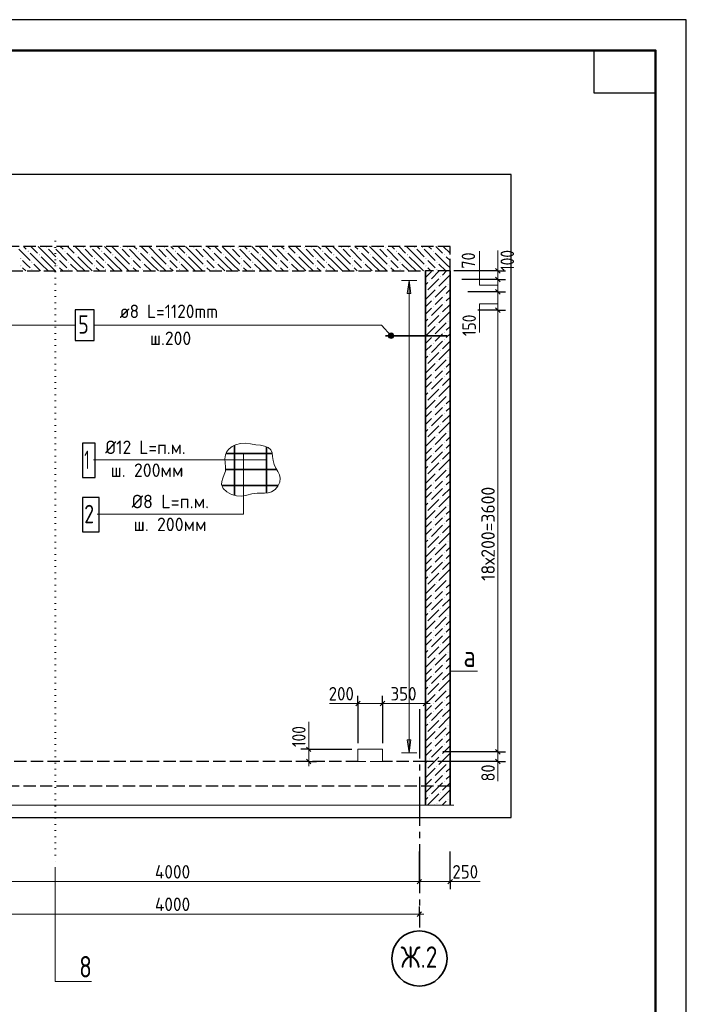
# Model space of a CAD drawing. Header units: millimetres. Extents: x 0 to 50400, y 0 to 35640.
# Tile 10 of 10: x 37367 to 50400, y 16375 to 35640. Entities that reach past the tile are written whole.
import ezdxf

# ---------------------------------------------------------------- set-up
doc = ezdxf.new("R2010")
doc.units = ezdxf.units.MM
for name, pattern in [('______2', [324, 240, -84]), ('______5', [1320, 960, -120, 120, -120]), ('______9', [120, 0, -120])]:
    doc.linetypes.add(name, pattern=pattern)
for name, color, linetype, lineweight in [('Standard', 7, 'Continuous', 25), ('ЖБ Перекрытие верхний уровень', 7, 'Continuous', 35), ('ЖБ Стена верхний уровень', 7, 'Continuous', 35), ('Общий02', 7, 'Continuous', 18), ('Позиционная метка линия выноска', 7, 'Continuous', 13), ('Позиционная метка номер позиции', 7, 'Continuous', 13), ('Размерная линия_ общее', 7, 'Continuous', 13), ('Сечения символ', 7, 'Continuous', 25)]:
    doc.layers.add(name, color=color, linetype=linetype, lineweight=lineweight)
doc.layers.add('Оси', color=7, linetype='______5', true_color=0x656565)
doc.layers.add('Стена ДОП П-обр. неравн', color=7, linetype='Continuous', true_color=0xa0a0a0)
doc.layers.add('Размерная выноска', color=7, linetype='Continuous')
doc.styles.add('ISOCPEUR', font='txt')

msp = doc.modelspace()

# ---------------------------------------------------------------- hatches: boundary and pattern name
at = {"layer": 'ЖБ Перекрытие верхний уровень', "linetype": 'Continuous', "lineweight": 18, "transparency": 33554687}
for points in [[(37526, 31111), (37533, 31119), (37541, 31111), (37533, 31103)], [(37742, 31039), (37749, 31047), (37757, 31039), (37749, 31031)], [(37886, 31183), (37893, 31191), (37901, 31183), (37893, 31175)], [(38030, 31183), (38037, 31191), (38045, 31183), (38037, 31175)], [(38246, 31111), (38253, 31119), (38261, 31111), (38253, 31103)], [(38462, 31039), (38469, 31047), (38477, 31039), (38469, 31031)], [(38606, 31183), (38613, 31191), (38621, 31183), (38613, 31175)], [(38750, 31183), (38757, 31191), (38765, 31183), (38757, 31175)], [(38966, 31111), (38973, 31119), (38981, 31111), (38973, 31103)], [(39182, 31039), (39189, 31047), (39197, 31039), (39189, 31031)], [(39326, 31183), (39333, 31191), (39341, 31183), (39333, 31175)], [(39470, 31183), (39477, 31191), (39485, 31183), (39477, 31175)], [(39686, 31111), (39693, 31119), (39701, 31111), (39693, 31103)], [(39902, 31039), (39909, 31047), (39917, 31039), (39909, 31031)], [(40046, 31183), (40053, 31191), (40061, 31183), (40053, 31175)], [(40190, 31183), (40197, 31191), (40205, 31183), (40197, 31175)], [(40406, 31111), (40413, 31119), (40421, 31111), (40413, 31103)], [(40622, 31039), (40629, 31047), (40637, 31039), (40629, 31031)], [(40766, 31183), (40773, 31191), (40781, 31183), (40773, 31175)], [(40910, 31183), (40917, 31191), (40925, 31183), (40917, 31175)], [(41126, 31111), (41133, 31119), (41141, 31111), (41133, 31103)], [(41342, 31039), (41349, 31047), (41357, 31039), (41349, 31031)], [(41486, 31183), (41493, 31191), (41501, 31183), (41493, 31175)], [(41630, 31183), (41637, 31191), (41645, 31183), (41637, 31175)], [(41846, 31111), (41853, 31119), (41861, 31111), (41853, 31103)], [(42062, 31039), (42069, 31047), (42077, 31039), (42069, 31031)], [(42206, 31183), (42213, 31191), (42221, 31183), (42213, 31175)], [(42350, 31183), (42357, 31191), (42365, 31183), (42357, 31175)], [(42566, 31111), (42573, 31119), (42581, 31111), (42573, 31103)], [(42782, 31039), (42789, 31047), (42797, 31039), (42789, 31031)], [(42926, 31183), (42933, 31191), (42941, 31183), (42933, 31175)], [(43070, 31183), (43077, 31191), (43085, 31183), (43077, 31175)], [(43286, 31111), (43293, 31119), (43301, 31111), (43293, 31103)], [(43502, 31039), (43509, 31047), (43517, 31039), (43509, 31031)], [(43646, 31183), (43653, 31191), (43661, 31183), (43653, 31175)], [(43790, 31183), (43797, 31191), (43805, 31183), (43797, 31175)], [(44006, 31111), (44013, 31119), (44021, 31111), (44013, 31103)], [(44222, 31039), (44229, 31047), (44237, 31039), (44229, 31031)], [(44366, 31183), (44373, 31191), (44381, 31183), (44373, 31175)], [(44510, 31183), (44517, 31191), (44525, 31183), (44517, 31175)], [(44726, 31111), (44733, 31119), (44741, 31111), (44733, 31103)], [(44942, 31039), (44949, 31047), (44957, 31039), (44949, 31031)], [(45086, 31183), (45093, 31191), (45101, 31183), (45093, 31175)], [(45230, 31183), (45237, 31191), (45245, 31183), (45237, 31175)], [(45446, 31111), (45453, 31119), (45461, 31111), (45453, 31103)], [(45662, 31039), (45669, 31047), (45677, 31039), (45669, 31031)], [(37382, 30967), (37389, 30975), (37397, 30967), (37389, 30959)], [(37382, 30823), (37389, 30831), (37397, 30823), (37389, 30815)], [(37598, 30895), (37605, 30903), (37613, 30895), (37605, 30887)], [(38102, 30967), (38109, 30975), (38117, 30967), (38109, 30959)], [(38102, 30823), (38109, 30831), (38117, 30823), (38109, 30815)], [(38318, 30895), (38325, 30903), (38333, 30895), (38325, 30887)], [(38822, 30967), (38829, 30975), (38837, 30967), (38829, 30959)], [(38822, 30823), (38829, 30831), (38837, 30823), (38829, 30815)], [(39038, 30895), (39045, 30903), (39053, 30895), (39045, 30887)], [(39542, 30967), (39549, 30975), (39557, 30967), (39549, 30959)], [(39542, 30823), (39549, 30831), (39557, 30823), (39549, 30815)], [(39758, 30895), (39765, 30903), (39773, 30895), (39765, 30887)], [(40262, 30967), (40269, 30975), (40277, 30967), (40269, 30959)], [(40262, 30823), (40269, 30831), (40277, 30823), (40269, 30815)], [(40478, 30895), (40485, 30903), (40493, 30895), (40485, 30887)], [(40982, 30967), (40989, 30975), (40997, 30967), (40989, 30959)], [(40982, 30823), (40989, 30831), (40997, 30823), (40989, 30815)], [(41198, 30895), (41205, 30903), (41213, 30895), (41205, 30887)], [(41702, 30967), (41709, 30975), (41717, 30967), (41709, 30959)], [(41702, 30823), (41709, 30831), (41717, 30823), (41709, 30815)], [(41918, 30895), (41925, 30903), (41933, 30895), (41925, 30887)], [(42422, 30967), (42429, 30975), (42437, 30967), (42429, 30959)], [(42422, 30823), (42429, 30831), (42437, 30823), (42429, 30815)], [(42638, 30895), (42645, 30903), (42653, 30895), (42645, 30887)], [(43142, 30967), (43149, 30975), (43157, 30967), (43149, 30959)], [(43142, 30823), (43149, 30831), (43157, 30823), (43149, 30815)], [(43358, 30895), (43365, 30903), (43373, 30895), (43365, 30887)], [(43862, 30967), (43869, 30975), (43877, 30967), (43869, 30959)], [(43862, 30823), (43869, 30831), (43877, 30823), (43869, 30815)], [(44078, 30895), (44085, 30903), (44093, 30895), (44085, 30887)], [(44582, 30967), (44589, 30975), (44597, 30967), (44589, 30959)], [(44582, 30823), (44589, 30831), (44597, 30823), (44589, 30815)], [(44798, 30895), (44805, 30903), (44813, 30895), (44805, 30887)], [(45302, 30967), (45309, 30975), (45317, 30967), (45309, 30959)], [(45302, 30823), (45309, 30831), (45317, 30823), (45309, 30815)], [(45518, 30895), (45525, 30903), (45533, 30895), (45525, 30887)], [(37598, 30751), (37605, 30759), (37613, 30751), (37605, 30743)], [(38318, 30751), (38325, 30759), (38333, 30751), (38325, 30743)], [(39038, 30751), (39045, 30759), (39053, 30751), (39045, 30743)], [(39758, 30751), (39765, 30759), (39773, 30751), (39765, 30743)], [(40478, 30751), (40485, 30759), (40493, 30751), (40485, 30743)], [(41198, 30751), (41205, 30759), (41213, 30751), (41205, 30743)], [(41918, 30751), (41925, 30759), (41933, 30751), (41925, 30743)], [(42638, 30751), (42645, 30759), (42653, 30751), (42645, 30743)], [(43358, 30751), (43365, 30759), (43373, 30751), (43365, 30743)], [(44078, 30751), (44085, 30759), (44093, 30751), (44085, 30743)], [(44798, 30751), (44805, 30759), (44813, 30751), (44805, 30743)], [(45518, 30751), (45525, 30759), (45533, 30751), (45525, 30743)]]:
    msp.add_hatch(color=7, dxfattribs=at).paths.add_polyline_path(points, flags=16)
at = {"layer": 'ЖБ Стена верхний уровень', "linetype": 'Continuous', "lineweight": 18, "transparency": 33554687}
for points in [[(45375, 30535), (45381, 30541), (45387, 30535), (45381, 30529)], [(45591, 30607), (45597, 30613), (45603, 30607), (45597, 30601)], [(45735, 30463), (45741, 30469), (45747, 30463), (45741, 30457)], [(45303, 30319), (45309, 30325), (45315, 30319), (45309, 30313)], [(45519, 30391), (45525, 30397), (45531, 30391), (45525, 30385)], [(45663, 30247), (45669, 30253), (45675, 30247), (45669, 30241)], [(45447, 30175), (45453, 30181), (45459, 30175), (45453, 30169)], [(45663, 30103), (45669, 30109), (45675, 30103), (45669, 30097)], [(45447, 30031), (45453, 30037), (45459, 30031), (45453, 30025)], [(45591, 29887), (45597, 29893), (45603, 29887), (45597, 29881)], [(45375, 29815), (45381, 29821), (45387, 29815), (45381, 29809)], [(45519, 29671), (45525, 29677), (45531, 29671), (45525, 29665)], [(45735, 29743), (45741, 29749), (45747, 29743), (45741, 29737)], [(45303, 29599), (45309, 29605), (45315, 29599), (45309, 29593)], [(45663, 29527), (45669, 29533), (45675, 29527), (45669, 29521)], [(45447, 29455), (45453, 29461), (45459, 29455), (45453, 29449)], [(45447, 29311), (45453, 29317), (45459, 29311), (45453, 29305)], [(45663, 29383), (45669, 29389), (45675, 29383), (45669, 29377)], [(45375, 29095), (45381, 29101), (45387, 29095), (45381, 29089)], [(45591, 29167), (45597, 29173), (45603, 29167), (45597, 29161)], [(45519, 28951), (45525, 28957), (45531, 28951), (45525, 28945)], [(45735, 29023), (45741, 29029), (45747, 29023), (45741, 29017)], [(45303, 28879), (45309, 28885), (45315, 28879), (45309, 28873)], [(45447, 28735), (45453, 28741), (45459, 28735), (45453, 28729)], [(45663, 28807), (45669, 28813), (45675, 28807), (45669, 28801)], [(45447, 28591), (45453, 28597), (45459, 28591), (45453, 28585)], [(45663, 28663), (45669, 28669), (45675, 28663), (45669, 28657)], [(45375, 28375), (45381, 28381), (45387, 28375), (45381, 28369)], [(45591, 28447), (45597, 28453), (45603, 28447), (45597, 28441)], [(45303, 28159), (45309, 28165), (45315, 28159), (45309, 28153)], [(45519, 28231), (45525, 28237), (45531, 28231), (45525, 28225)], [(45735, 28303), (45741, 28309), (45747, 28303), (45741, 28297)], [(45447, 28015), (45453, 28021), (45459, 28015), (45453, 28009)], [(45663, 28087), (45669, 28093), (45675, 28087), (45669, 28081)], [(45663, 27943), (45669, 27949), (45675, 27943), (45669, 27937)], [(45447, 27871), (45453, 27877), (45459, 27871), (45453, 27865)], [(45375, 27655), (45381, 27661), (45387, 27655), (45381, 27649)], [(45591, 27727), (45597, 27733), (45603, 27727), (45597, 27721)], [(45735, 27583), (45741, 27589), (45747, 27583), (45741, 27577)], [(45303, 27439), (45309, 27445), (45315, 27439), (45309, 27433)], [(45519, 27511), (45525, 27517), (45531, 27511), (45525, 27505)], [(45663, 27367), (45669, 27373), (45675, 27367), (45669, 27361)], [(45447, 27295), (45453, 27301), (45459, 27295), (45453, 27289)], [(45663, 27223), (45669, 27229), (45675, 27223), (45669, 27217)], [(45447, 27151), (45453, 27157), (45459, 27151), (45453, 27145)], [(45591, 27007), (45597, 27013), (45603, 27007), (45597, 27001)], [(45375, 26935), (45381, 26941), (45387, 26935), (45381, 26929)], [(45519, 26791), (45525, 26797), (45531, 26791), (45525, 26785)], [(45735, 26863), (45741, 26869), (45747, 26863), (45741, 26857)], [(45303, 26719), (45309, 26725), (45315, 26719), (45309, 26713)], [(45663, 26647), (45669, 26653), (45675, 26647), (45669, 26641)], [(45447, 26575), (45453, 26581), (45459, 26575), (45453, 26569)], [(45447, 26431), (45453, 26437), (45459, 26431), (45453, 26425)], [(45663, 26503), (45669, 26509), (45675, 26503), (45669, 26497)], [(45375, 26215), (45381, 26221), (45387, 26215), (45381, 26209)], [(45591, 26287), (45597, 26293), (45603, 26287), (45597, 26281)], [(45519, 26071), (45525, 26077), (45531, 26071), (45525, 26065)], [(45735, 26143), (45741, 26149), (45747, 26143), (45741, 26137)], [(45303, 25999), (45309, 26005), (45315, 25999), (45309, 25993)], [(45447, 25855), (45453, 25861), (45459, 25855), (45453, 25849)], [(45663, 25927), (45669, 25933), (45675, 25927), (45669, 25921)], [(45447, 25711), (45453, 25717), (45459, 25711), (45453, 25705)], [(45663, 25783), (45669, 25789), (45675, 25783), (45669, 25777)], [(45375, 25495), (45381, 25501), (45387, 25495), (45381, 25489)], [(45591, 25567), (45597, 25573), (45603, 25567), (45597, 25561)], [(45303, 25279), (45309, 25285), (45315, 25279), (45309, 25273)], [(45519, 25351), (45525, 25357), (45531, 25351), (45525, 25345)], [(45735, 25423), (45741, 25429), (45747, 25423), (45741, 25417)], [(45447, 25135), (45453, 25141), (45459, 25135), (45453, 25129)], [(45663, 25207), (45669, 25213), (45675, 25207), (45669, 25201)], [(45663, 25063), (45669, 25069), (45675, 25063), (45669, 25057)], [(45447, 24991), (45453, 24997), (45459, 24991), (45453, 24985)], [(45591, 24847), (45597, 24853), (45603, 24847), (45597, 24841)], [(45375, 24775), (45381, 24781), (45387, 24775), (45381, 24769)], [(45735, 24703), (45741, 24709), (45747, 24703), (45741, 24697)], [(45303, 24559), (45309, 24565), (45315, 24559), (45309, 24553)], [(45519, 24631), (45525, 24637), (45531, 24631), (45525, 24625)], [(45663, 24487), (45669, 24493), (45675, 24487), (45669, 24481)], [(45447, 24415), (45453, 24421), (45459, 24415), (45453, 24409)], [(45447, 24271), (45453, 24277), (45459, 24271), (45453, 24265)], [(45663, 24343), (45669, 24349), (45675, 24343), (45669, 24337)], [(45591, 24127), (45597, 24133), (45603, 24127), (45597, 24121)], [(45375, 24055), (45381, 24061), (45387, 24055), (45381, 24049)], [(45519, 23911), (45525, 23917), (45531, 23911), (45525, 23905)], [(45735, 23983), (45741, 23989), (45747, 23983), (45741, 23977)], [(45303, 23839), (45309, 23845), (45315, 23839), (45309, 23833)], [(45447, 23695), (45453, 23701), (45459, 23695), (45453, 23689)], [(45663, 23767), (45669, 23773), (45675, 23767), (45669, 23761)], [(45447, 23551), (45453, 23557), (45459, 23551), (45453, 23545)], [(45663, 23623), (45669, 23629), (45675, 23623), (45669, 23617)], [(45375, 23335), (45381, 23341), (45387, 23335), (45381, 23329)], [(45591, 23407), (45597, 23413), (45603, 23407), (45597, 23401)], [(45303, 23119), (45309, 23125), (45315, 23119), (45309, 23113)], [(45519, 23191), (45525, 23197), (45531, 23191), (45525, 23185)], [(45735, 23263), (45741, 23269), (45747, 23263), (45741, 23257)], [(45447, 22975), (45453, 22981), (45459, 22975), (45453, 22969)], [(45663, 23047), (45669, 23053), (45675, 23047), (45669, 23041)], [(45447, 22831), (45453, 22837), (45459, 22831), (45453, 22825)], [(45663, 22903), (45669, 22909), (45675, 22903), (45669, 22897)], [(45375, 22615), (45381, 22621), (45387, 22615), (45381, 22609)], [(45591, 22687), (45597, 22693), (45603, 22687), (45597, 22681)], [(45735, 22543), (45741, 22549), (45747, 22543), (45741, 22537)], [(45303, 22399), (45309, 22405), (45315, 22399), (45309, 22393)], [(45519, 22471), (45525, 22477), (45531, 22471), (45525, 22465)], [(45447, 22255), (45453, 22261), (45459, 22255), (45453, 22249)], [(45663, 22327), (45669, 22333), (45675, 22327), (45669, 22321)], [(45663, 22183), (45669, 22189), (45675, 22183), (45669, 22177)], [(45447, 22111), (45453, 22117), (45459, 22111), (45453, 22105)], [(45591, 21967), (45597, 21973), (45603, 21967), (45597, 21961)], [(45375, 21895), (45381, 21901), (45387, 21895), (45381, 21889)], [(45735, 21823), (45741, 21829), (45747, 21823), (45741, 21817)], [(45303, 21679), (45309, 21685), (45315, 21679), (45309, 21673)], [(45519, 21751), (45525, 21757), (45531, 21751), (45525, 21745)], [(45663, 21607), (45669, 21613), (45675, 21607), (45669, 21601)], [(45447, 21535), (45453, 21541), (45459, 21535), (45453, 21529)], [(45447, 21391), (45453, 21397), (45459, 21391), (45453, 21385)], [(45663, 21463), (45669, 21469), (45675, 21463), (45669, 21457)], [(45591, 21247), (45597, 21253), (45603, 21247), (45597, 21241)], [(45375, 21175), (45381, 21181), (45387, 21175), (45381, 21169)], [(45519, 21031), (45525, 21037), (45531, 21031), (45525, 21025)], [(45735, 21103), (45741, 21109), (45747, 21103), (45741, 21097)], [(45303, 20959), (45309, 20965), (45315, 20959), (45309, 20953)], [(45447, 20815), (45453, 20821), (45459, 20815), (45453, 20809)], [(45663, 20887), (45669, 20893), (45675, 20887), (45669, 20881)], [(45447, 20671), (45453, 20677), (45459, 20671), (45453, 20665)], [(45663, 20743), (45669, 20749), (45675, 20743), (45669, 20737)], [(45375, 20455), (45381, 20461), (45387, 20455), (45381, 20449)], [(45591, 20527), (45597, 20533), (45603, 20527), (45597, 20521)], [(45519, 20311), (45525, 20317), (45531, 20311), (45525, 20305)], [(45735, 20383), (45741, 20389), (45747, 20383), (45741, 20377)]]:
    msp.add_hatch(color=7, dxfattribs=at).paths.add_polyline_path(points, flags=16)
at = {"layer": 'Общий02', "linetype": 'Continuous', "lineweight": 13, "transparency": 33554687}
msp.add_hatch(color=7, dxfattribs=at).paths.add_polyline_path([(44943, 30285), (44979, 30536), (45015, 30285)], flags=16)
msp.add_hatch(color=7, dxfattribs=at).paths.add_polyline_path([(44943, 21549), (44979, 21297), (45015, 21549)])
at = {"layer": 'Позиционная метка линия выноска', "linetype": 'Continuous', "lineweight": 13, "transparency": 33554687}
for points in [[(44617, 29509), (44578, 29472), (44577, 29445)], [(44617, 29509), (44577, 29445), (44645, 29508)], [(44645, 29508), (44577, 29445), (44589, 29420)], [(44578, 29472), (44617, 29509), (44592, 29496)], [(44645, 29508), (44589, 29420), (44668, 29493)], [(44668, 29493), (44589, 29420), (44613, 29405)], [(44668, 29493), (44613, 29405), (44681, 29468)], [(44681, 29468), (44613, 29405), (44641, 29404)], [(44681, 29468), (44641, 29404), (44680, 29441)], [(44680, 29441), (44641, 29404), (44666, 29417)]]:
    msp.add_hatch(color=7, dxfattribs=at).paths.add_polyline_path(points)

# ---------------------------------------------------------------- linework, layer by layer
at = {"layer": 'Standard', "color": 7, "linetype": 'Continuous', "lineweight": 35, "transparency": 33554687}
for p, q in [((49800, 33120), (49800, 24600)), ((49800, 32640), (49800, 24120))]:
    msp.add_line(p, q, dxfattribs=at)
at = {"layer": 'Standard', "color": 7, "linetype": 'Continuous', "lineweight": 50, "transparency": 33554687}
msp.add_line((49800, 32520), (49800, 27840), dxfattribs=at)
at = {"layer": 'Standard', "color": 7, "linetype": 'Continuous', "lineweight": -3, "transparency": 33554687}
for p, q in [((46716, 30724), (46566, 30724)), ((46716, 30724), (46866, 30724)), ((46716, 30556), (46566, 30556)), ((46716, 30556), (46866, 30556)), ((46716, 30316), (46566, 30316)), ((46716, 30316), (46866, 30316)), ((46716, 29956), (46566, 29956)), ((46716, 29956), (46866, 29956)), ((43981, 22259), (43981, 22409)), ((44461, 22259), (44461, 22409)), ((45301, 22259), (45301, 22409)), ((43981, 22259), (43981, 22109)), ((43981, 22259), (43981, 21484)), ((44461, 22259), (44461, 22109)), ((44461, 22259), (44461, 21484)), ((45301, 22259), (45301, 22109)), ((45301, 22259), (45301, 22259)), ((46716, 21316), (46566, 21316)), ((46716, 21316), (46866, 21316)), ((46716, 21124), (46566, 21124)), ((46716, 21124), (46866, 21124)), ((45181, 18775), (45181, 18925)), ((45781, 18775), (45781, 18925)), ((45181, 18775), (45181, 18625)), ((45781, 18775), (45781, 18625)), ((45181, 18140), (45181, 18290)), ((45181, 18140), (45181, 17990))]:
    msp.add_line(p, q, dxfattribs=at)
at = {"layer": 'Standard', "color": 7, "linetype": 'Continuous', "lineweight": 25, "transparency": 33554687}
for p, q in [((46671, 30769), (46761, 30679)), ((46671, 30601), (46761, 30511)), ((46671, 30361), (46761, 30271)), ((46671, 30001), (46761, 29911)), ((43936, 22214), (44026, 22304)), ((44416, 22214), (44506, 22304)), ((45256, 22214), (45346, 22304)), ((46671, 21361), (46761, 21271)), ((46671, 21169), (46761, 21079)), ((45136, 18730), (45226, 18820)), ((45736, 18730), (45826, 18820)), ((45136, 18095), (45226, 18185))]:
    msp.add_line(p, q, dxfattribs=at)
at = {"layer": 'Standard', "color": 7, "linetype": 'Continuous', "lineweight": 13, "transparency": 33554687}
for p, q in [((46716, 30724), (46716, 30814)), ((46716, 30556), (46716, 30316)), ((46716, 30316), (46716, 29956)), ((46716, 29956), (46716, 21316)), ((43981, 22259), (43891, 22259)), ((43981, 22259), (44461, 22259)), ((44461, 22259), (45301, 22259)), ((45301, 22259), (45391, 22259)), ((46716, 21316), (46716, 21124)), ((46716, 21124), (46716, 21034)), ((35581, 18775), (45181, 18775)), ((45181, 18775), (45781, 18775)), ((45781, 18775), (45871, 18775)), ((35581, 18140), (45181, 18140)), ((45181, 18140), (45271, 18140))]:
    msp.add_line(p, q, dxfattribs=at)
at = {"layer": 'Standard', "color": 7, "linetype": 'Continuous', "lineweight": 25, "transparency": 33554687}
for points in [[(0, 0), (50400, 0), (50400, 35640), (0, 35640), (0, 0)], [(49800, 35040), (49800, 34200), (48600, 34200), (48600, 35040), (49800, 35040)]]:
    msp.add_lwpolyline(points, close=True, dxfattribs=at)
at = {"layer": 'Standard', "color": 7, "linetype": 'Continuous', "lineweight": 13, "transparency": 33554687}
for points in [[(50400, 35640), (0, 35640), (0, 0), (50400, 0), (50400, 35640)], [(46716, 30724), (46716, 30611), (46716, 30611), (46716, 30556)]]:
    msp.add_lwpolyline(points, dxfattribs=at)
at = {"layer": 'Standard', "color": 7, "linetype": 'Continuous', "lineweight": 50, "transparency": 33554687}
msp.add_lwpolyline([(2400, 35040), (49800, 35040), (49800, 600), (2400, 600), (2400, 35040)], close=True, dxfattribs=at)
at = {"layer": 'Standard', "color": 254, "linetype": 'Continuous', "lineweight": -3, "true_color": 0xc4c4ff, "transparency": 33554687}
msp.add_lwpolyline([(28469, 20031), (46973, 20031), (46973, 32611), (28469, 32611), (28469, 20031)], dxfattribs=at)
at = {"layer": 'Standard', "color": 7, "linetype": 'Continuous', "lineweight": -3, "transparency": 33554687}
for points in [[(46716, 30724), (46404, 30724), (46404, 30724), (46312, 30724), (46312, 30724), (46312, 30724), (46312, 30724), (46312, 30724), (46312, 30724), (45858, 30724)], [(46716, 30556), (46323, 30556), (46323, 30556), (46319, 30556), (46319, 30556), (46314, 30556), (46314, 30556), (46010, 30556)], [(46716, 30316), (46338, 30316), (46338, 30316), (46328, 30316), (46328, 30316), (46317, 30316), (46317, 30316), (46130, 30316)], [(46716, 29956), (46361, 29956), (46361, 29956), (46342, 29956), (46342, 29956), (46327, 29956)], [(46716, 21316), (46672, 21316), (46672, 21316), (45641, 21316)], [(46716, 21124), (46680, 21124), (46680, 21124), (45641, 21124)], [(45181, 18775), (45181, 18796), (45181, 18796), (45181, 19365)], [(45781, 18775), (45781, 18796), (45781, 18796), (45781, 19365)]]:
    msp.add_lwpolyline(points, dxfattribs=at)
at = {"layer": 'ЖБ Перекрытие верхний уровень', "color": 7, "linetype": '______2', "lineweight": 25, "transparency": 33554687}
for p, q in [((45781, 31204), (28709, 31204)), ((45781, 30724), (45781, 31204)), ((30061, 30724), (45301, 30724))]:
    msp.add_line(p, q, dxfattribs=at)
at = {"layer": 'ЖБ Перекрытие верхний уровень', "color": 9, "linetype": 'Continuous', "lineweight": 18, "true_color": 0xc7c7c7, "transparency": 33554687}
for p, q in [((37353, 31147), (37569, 30931)), ((37440, 31204), (37497, 31147)), ((37785, 30859), (37569, 31075)), ((37584, 31204), (37713, 31075)), ((37929, 31003), (37729, 31204)), ((37929, 31147), (38073, 31003)), ((38073, 31147), (38289, 30931)), ((38160, 31204), (38217, 31147)), ((38505, 30859), (38289, 31075)), ((38304, 31204), (38433, 31075)), ((38649, 31003), (38449, 31204)), ((38649, 31147), (38793, 31003)), ((38793, 31147), (39009, 30931)), ((38880, 31204), (38937, 31147)), ((39225, 30859), (39009, 31075)), ((39024, 31204), (39153, 31075)), ((39369, 31003), (39169, 31204)), ((39369, 31147), (39513, 31003)), ((39513, 31147), (39729, 30931)), ((39600, 31204), (39657, 31147)), ((39945, 30859), (39729, 31075)), ((39744, 31204), (39873, 31075)), ((40089, 31003), (39889, 31204)), ((40089, 31147), (40233, 31003)), ((40233, 31147), (40449, 30931)), ((40320, 31204), (40377, 31147)), ((40665, 30859), (40449, 31075)), ((40464, 31204), (40593, 31075)), ((40809, 31003), (40609, 31204)), ((40809, 31147), (40953, 31003)), ((40953, 31147), (41169, 30931)), ((41040, 31204), (41097, 31147)), ((41385, 30859), (41169, 31075)), ((41184, 31204), (41313, 31075)), ((41529, 31003), (41328, 31204)), ((41529, 31147), (41673, 31003)), ((41673, 31147), (41889, 30931)), ((41760, 31204), (41817, 31147)), ((42105, 30859), (41889, 31075)), ((41904, 31204), (42033, 31075)), ((42249, 31003), (42048, 31204)), ((42249, 31147), (42393, 31003)), ((42393, 31147), (42609, 30931)), ((42480, 31204), (42537, 31147)), ((42825, 30859), (42609, 31075)), ((42624, 31204), (42753, 31075)), ((42969, 31003), (42768, 31204)), ((42969, 31147), (43113, 31003)), ((43113, 31147), (43329, 30931)), ((43200, 31204), (43257, 31147)), ((43545, 30859), (43329, 31075)), ((43344, 31204), (43473, 31075)), ((43689, 31003), (43488, 31204)), ((43689, 31147), (43833, 31003)), ((43833, 31147), (44049, 30931)), ((43920, 31204), (43977, 31147)), ((44265, 30859), (44049, 31075)), ((44064, 31204), (44193, 31075)), ((44409, 31003), (44208, 31204)), ((44409, 31147), (44553, 31003)), ((44553, 31147), (44769, 30931)), ((44640, 31204), (44697, 31147)), ((44985, 30859), (44769, 31075)), ((44784, 31204), (44913, 31075)), ((45129, 31003), (44928, 31204)), ((45129, 31147), (45273, 31003)), ((45273, 31147), (45489, 30931)), ((45360, 31204), (45417, 31147)), ((45705, 30859), (45489, 31075)), ((45504, 31204), (45633, 31075)), ((45781, 31071), (45648, 31204)), ((37497, 30859), (37425, 30931)), ((37569, 30787), (37497, 30859)), ((37641, 30859), (37776, 30724)), ((37785, 31003), (37929, 30859)), ((37785, 30859), (37921, 30724)), ((37929, 31003), (38073, 30859)), ((37929, 30859), (38064, 30724)), ((38217, 30859), (38145, 30931)), ((38289, 30787), (38217, 30859)), ((38361, 30859), (38496, 30724)), ((38505, 31003), (38649, 30859)), ((38505, 30859), (38641, 30724)), ((38649, 31003), (38793, 30859)), ((38649, 30859), (38784, 30724)), ((38937, 30859), (38865, 30931)), ((39009, 30787), (38937, 30859)), ((39081, 30859), (39216, 30724)), ((39225, 31003), (39369, 30859)), ((39225, 30859), (39361, 30724)), ((39369, 31003), (39513, 30859)), ((39369, 30859), (39504, 30724)), ((39657, 30859), (39585, 30931)), ((39729, 30787), (39657, 30859)), ((39801, 30859), (39936, 30724)), ((39945, 31003), (40089, 30859)), ((39945, 30859), (40081, 30724)), ((40089, 31003), (40233, 30859)), ((40089, 30859), (40224, 30724)), ((40377, 30859), (40305, 30931)), ((40449, 30787), (40377, 30859)), ((40521, 30859), (40656, 30724)), ((40665, 31003), (40809, 30859)), ((40665, 30859), (40801, 30724)), ((40809, 31003), (40953, 30859)), ((40809, 30859), (40944, 30724)), ((41097, 30859), (41025, 30931)), ((41169, 30787), (41097, 30859)), ((41241, 30859), (41376, 30724)), ((41385, 31003), (41529, 30859)), ((41385, 30859), (41521, 30724)), ((41529, 31003), (41673, 30859)), ((41529, 30859), (41664, 30724)), ((41817, 30859), (41745, 30931)), ((41889, 30787), (41817, 30859)), ((41961, 30859), (42096, 30724)), ((42105, 31003), (42249, 30859)), ((42105, 30859), (42241, 30724)), ((42249, 31003), (42393, 30859)), ((42249, 30859), (42384, 30724)), ((42537, 30859), (42465, 30931)), ((42609, 30787), (42537, 30859)), ((42681, 30859), (42817, 30724)), ((42825, 31003), (42969, 30859)), ((42825, 30859), (42961, 30724)), ((42969, 31003), (43113, 30859)), ((42969, 30859), (43104, 30724)), ((43257, 30859), (43185, 30931)), ((43329, 30787), (43257, 30859)), ((43401, 30859), (43537, 30724)), ((43545, 31003), (43689, 30859)), ((43545, 30859), (43681, 30724)), ((43689, 31003), (43833, 30859)), ((43689, 30859), (43824, 30724)), ((43977, 30859), (43905, 30931)), ((44049, 30787), (43977, 30859)), ((44121, 30859), (44257, 30724)), ((44265, 31003), (44409, 30859)), ((44265, 30859), (44401, 30724)), ((44409, 31003), (44553, 30859)), ((44409, 30859), (44544, 30724)), ((44697, 30859), (44625, 30931)), ((44769, 30787), (44697, 30859)), ((44841, 30859), (44977, 30724)), ((44985, 31003), (45129, 30859)), ((44985, 30859), (45121, 30724)), ((45129, 31003), (45273, 30859)), ((45129, 30859), (45264, 30724)), ((45417, 30859), (45345, 30931)), ((45489, 30787), (45417, 30859)), ((45561, 30859), (45697, 30724)), ((45705, 31003), (45781, 30927)), ((45705, 30859), (45781, 30783)), ((37425, 30787), (37488, 30724)), ((38145, 30787), (38208, 30724)), ((38865, 30787), (38928, 30724)), ((39585, 30787), (39648, 30724)), ((40305, 30787), (40368, 30724)), ((41025, 30787), (41088, 30724)), ((41745, 30787), (41808, 30724)), ((42465, 30787), (42528, 30724)), ((43185, 30787), (43248, 30724)), ((43905, 30787), (43968, 30724)), ((44625, 30787), (44688, 30724)), ((45345, 30787), (45408, 30724))]:
    msp.add_line(p, q, dxfattribs=at)
at = {"layer": 'ЖБ Перекрытие верхний уровень', "color": 7, "linetype": '______2', "lineweight": 18, "transparency": 33554687}
msp.add_line((44461, 21124), (43981, 21124), dxfattribs=at)
at = {"layer": 'ЖБ Стена верхний уровень', "color": 7, "linetype": 'Continuous', "lineweight": 35, "transparency": 33554687}
for p, q in [((45301, 30724), (45301, 21124)), ((45781, 21124), (45781, 30724)), ((45301, 21124), (45301, 20271)), ((45781, 20271), (45781, 21124))]:
    msp.add_line(p, q, dxfattribs=at)
at = {"layer": 'ЖБ Стена верхний уровень', "color": 253, "linetype": '______2', "lineweight": -3, "true_color": 0xababab, "transparency": 33554687}
for p, q in [((45781, 30724), (45301, 30724)), ((43981, 21124), (34741, 21124)), ((45301, 21124), (44461, 21124)), ((45781, 21124), (45301, 21124)), ((45781, 20644), (34741, 20644))]:
    msp.add_line(p, q, dxfattribs=at)
at = {"layer": 'ЖБ Стена верхний уровень', "color": 251, "linetype": 'Continuous', "lineweight": 18, "true_color": 0x494949, "transparency": 33554687}
for p, q in [((45417, 30715), (45301, 30598)), ((45570, 30724), (45417, 30571)), ((45777, 30643), (45561, 30427)), ((45714, 30724), (45633, 30643)), ((45301, 30454), (45345, 30499)), ((45561, 30571), (45345, 30355)), ((45777, 30499), (45781, 30502)), ((45301, 30166), (45489, 30355)), ((45705, 30427), (45489, 30211)), ((45781, 30358), (45705, 30283)), ((45417, 30139), (45301, 30022)), ((45633, 30067), (45417, 29851)), ((45489, 30067), (45561, 30139)), ((45561, 30139), (45633, 30211)), ((45781, 30070), (45633, 29923)), ((45781, 30214), (45705, 30139)), ((45417, 29995), (45301, 29878)), ((45777, 29923), (45561, 29707)), ((45301, 29734), (45345, 29779)), ((45561, 29851), (45345, 29635)), ((45705, 29707), (45489, 29491)), ((45777, 29779), (45781, 29782)), ((45301, 29446), (45489, 29635)), ((45561, 29419), (45633, 29491)), ((45781, 29638), (45705, 29563)), ((45781, 29494), (45705, 29419)), ((45417, 29419), (45301, 29302)), ((45633, 29347), (45417, 29131)), ((45489, 29347), (45561, 29419)), ((45781, 29350), (45633, 29203)), ((45417, 29275), (45301, 29158)), ((45561, 29131), (45345, 28915)), ((45777, 29203), (45561, 28987)), ((45301, 29014), (45345, 29059)), ((45301, 28726), (45489, 28915)), ((45705, 28987), (45489, 28771)), ((45781, 28918), (45705, 28843)), ((45777, 29059), (45781, 29062)), ((45561, 28699), (45633, 28771)), ((45781, 28774), (45705, 28699)), ((45417, 28699), (45301, 28582)), ((45417, 28555), (45301, 28438)), ((45633, 28627), (45417, 28411)), ((45489, 28627), (45561, 28699)), ((45781, 28630), (45633, 28483)), ((45301, 28294), (45345, 28339)), ((45561, 28411), (45345, 28195)), ((45777, 28483), (45561, 28267)), ((45777, 28339), (45781, 28342)), ((45301, 28006), (45489, 28195)), ((45705, 28267), (45489, 28051)), ((45781, 28198), (45705, 28123)), ((45417, 27979), (45301, 27862)), ((45489, 27907), (45561, 27979)), ((45561, 27979), (45633, 28051)), ((45781, 28054), (45705, 27979)), ((45417, 27835), (45301, 27718)), ((45633, 27907), (45417, 27691)), ((45777, 27763), (45561, 27547)), ((45781, 27910), (45633, 27763)), ((45301, 27574), (45345, 27619)), ((45561, 27691), (45345, 27475)), ((45777, 27619), (45781, 27622)), ((45301, 27286), (45489, 27475)), ((45705, 27547), (45489, 27331)), ((45781, 27478), (45705, 27403)), ((45417, 27259), (45301, 27142)), ((45633, 27187), (45417, 26971)), ((45489, 27187), (45561, 27259)), ((45561, 27259), (45633, 27331)), ((45781, 27190), (45633, 27043)), ((45781, 27334), (45705, 27259)), ((45417, 27115), (45301, 26998)), ((45777, 27043), (45561, 26827)), ((45301, 26854), (45345, 26899)), ((45561, 26971), (45345, 26755)), ((45705, 26827), (45489, 26611)), ((45777, 26899), (45781, 26902)), ((45301, 26566), (45489, 26755)), ((45561, 26539), (45633, 26611)), ((45781, 26758), (45705, 26683)), ((45781, 26614), (45705, 26539)), ((45417, 26539), (45301, 26422)), ((45417, 26395), (45301, 26278)), ((45633, 26467), (45417, 26251)), ((45489, 26467), (45561, 26539)), ((45781, 26470), (45633, 26323)), ((45561, 26251), (45345, 26035)), ((45777, 26323), (45561, 26107)), ((45301, 26134), (45345, 26179)), ((45301, 25846), (45489, 26035)), ((45705, 26107), (45489, 25891)), ((45781, 26038), (45705, 25963)), ((45777, 26179), (45781, 26182)), ((45417, 25819), (45301, 25702)), ((45489, 25747), (45561, 25819)), ((45561, 25819), (45633, 25891)), ((45781, 25894), (45705, 25819)), ((45417, 25675), (45301, 25558)), ((45633, 25747), (45417, 25531)), ((45781, 25750), (45633, 25603)), ((45301, 25414), (45345, 25459)), ((45561, 25531), (45345, 25315)), ((45777, 25603), (45561, 25387)), ((45777, 25459), (45781, 25462)), ((45301, 25126), (45489, 25315)), ((45705, 25387), (45489, 25171)), ((45781, 25318), (45705, 25243)), ((45417, 25099), (45301, 24982)), ((45489, 25027), (45561, 25099)), ((45561, 25099), (45633, 25171)), ((45781, 25174), (45705, 25099)), ((45417, 24955), (45301, 24838)), ((45633, 25027), (45417, 24811)), ((45777, 24883), (45561, 24667)), ((45781, 25030), (45633, 24883)), ((45301, 24694), (45345, 24739)), ((45561, 24811), (45345, 24595)), ((45705, 24667), (45489, 24451)), ((45777, 24739), (45781, 24742)), ((45301, 24406), (45489, 24595)), ((45781, 24598), (45705, 24523)), ((45417, 24379), (45301, 24262)), ((45633, 24307), (45417, 24091)), ((45489, 24307), (45561, 24379)), ((45561, 24379), (45633, 24451)), ((45781, 24310), (45633, 24163)), ((45781, 24454), (45705, 24379)), ((45417, 24235), (45301, 24118)), ((45561, 24091), (45345, 23875)), ((45777, 24163), (45561, 23947)), ((45301, 23974), (45345, 24019)), ((45705, 23947), (45489, 23731)), ((45777, 24019), (45781, 24022)), ((45301, 23686), (45489, 23875)), ((45561, 23659), (45633, 23731)), ((45781, 23878), (45705, 23803)), ((45781, 23734), (45705, 23659)), ((45417, 23659), (45301, 23542)), ((45417, 23515), (45301, 23398)), ((45633, 23587), (45417, 23371)), ((45489, 23587), (45561, 23659)), ((45781, 23590), (45633, 23443)), ((45561, 23371), (45345, 23155)), ((45777, 23443), (45561, 23227)), ((45301, 23254), (45345, 23299)), ((45301, 22966), (45489, 23155)), ((45705, 23227), (45489, 23011)), ((45781, 23158), (45705, 23083)), ((45777, 23299), (45781, 23302)), ((45417, 22939), (45301, 22822)), ((45489, 22867), (45561, 22939)), ((45561, 22939), (45633, 23011)), ((45781, 23014), (45705, 22939)), ((45417, 22795), (45301, 22678)), ((45633, 22867), (45417, 22651)), ((45781, 22870), (45633, 22723)), ((45301, 22534), (45345, 22579)), ((45561, 22651), (45345, 22435)), ((45777, 22723), (45561, 22507)), ((45777, 22579), (45781, 22582)), ((45301, 22246), (45489, 22435)), ((45705, 22507), (45489, 22291)), ((45781, 22438), (45705, 22363)), ((45417, 22219), (45301, 22102)), ((45489, 22147), (45561, 22219)), ((45561, 22219), (45633, 22291)), ((45781, 22294), (45705, 22219)), ((45417, 22075), (45301, 21958)), ((45633, 22147), (45417, 21931)), ((45777, 22003), (45561, 21787)), ((45781, 22150), (45633, 22003)), ((45301, 21814), (45345, 21859)), ((45561, 21931), (45345, 21715)), ((45705, 21787), (45489, 21571)), ((45777, 21859), (45781, 21862)), ((45301, 21526), (45489, 21715)), ((45781, 21718), (45705, 21643)), ((45417, 21499), (45301, 21382)), ((45633, 21427), (45417, 21211)), ((45489, 21427), (45561, 21499)), ((45561, 21499), (45633, 21571)), ((45781, 21430), (45633, 21283)), ((45781, 21574), (45705, 21499)), ((45417, 21355), (45301, 21238)), ((45561, 21211), (45474, 21124)), ((45777, 21283), (45618, 21124)), ((45301, 21094), (45330, 21124)), ((45330, 21124), (45345, 21139)), ((45474, 21124), (45345, 20995)), ((45705, 21067), (45489, 20851)), ((45618, 21124), (45561, 21067)), ((45777, 21139), (45781, 21142)), ((45301, 20806), (45489, 20995)), ((45561, 20779), (45633, 20851)), ((45781, 20998), (45705, 20923)), ((45781, 20854), (45705, 20779)), ((45417, 20779), (45301, 20662)), ((45417, 20635), (45301, 20518)), ((45633, 20707), (45417, 20491)), ((45489, 20707), (45561, 20779)), ((45781, 20710), (45633, 20563)), ((45561, 20491), (45345, 20275)), ((45777, 20563), (45561, 20347)), ((45777, 20419), (45781, 20422)), ((45301, 20374), (45345, 20419)), ((45486, 20271), (45489, 20275)), ((45705, 20347), (45630, 20271)), ((45781, 20278), (45774, 20271))]:
    msp.add_line(p, q, dxfattribs=at)
at = {"layer": 'ЖБ Стена верхний уровень', "color": 7, "linetype": 'Continuous', "lineweight": 18, "transparency": 33554687}
for p, q in [((43981, 21364), (43981, 21124)), ((44461, 21364), (43981, 21364)), ((44461, 21124), (44461, 21364))]:
    msp.add_line(p, q, dxfattribs=at)
at = {"layer": 'Общий02', "color": 251, "linetype": 'Continuous', "lineweight": 13, "true_color": 0x494949, "transparency": 33554687}
for p, q in [((45129, 30536), (44829, 30536)), ((44943, 30285), (44979, 30536)), ((44979, 30536), (44979, 21297)), ((44979, 30536), (44979, 30536)), ((44979, 30536), (44979, 30536)), ((44979, 30536), (44979, 30536)), ((44979, 30536), (45015, 30285)), ((45015, 30285), (44943, 30285)), ((44979, 30285), (44979, 30267)), ((45015, 21549), (44943, 21549)), ((44943, 21549), (44979, 21297)), ((44979, 21549), (44979, 21567)), ((44979, 21297), (45015, 21549)), ((45129, 21297), (44829, 21297)), ((44979, 21297), (44979, 21297)), ((44979, 21297), (44979, 21297)), ((44979, 21297), (44979, 21297))]:
    msp.add_line(p, q, dxfattribs=at)
at = {"layer": 'Оси', "color": 8, "linetype": '______5', "lineweight": -3, "transparency": 33554687}
msp.add_line((45181, 22147), (45181, 17876), dxfattribs=at)
at = {"layer": 'Оси', "color": 7, "linetype": 'Continuous', "lineweight": 35, "transparency": 33554687}
msp.add_circle((45182, 17272), 540, dxfattribs=at)
at = {"layer": 'Позиционная метка линия выноска', "color": 7, "linetype": 'Continuous', "lineweight": 13, "transparency": 33554687}
for p, q in [((44592, 29496), (44592, 29496)), ((44668, 29493), (44668, 29493)), ((44589, 29420), (44589, 29420)), ((44666, 29417), (44666, 29417)), ((46321, 22894), (45793, 22894))]:
    msp.add_line(p, q, dxfattribs=at)
for points in [[(38452, 29666), (30880, 29666), (30328, 29666), (30061, 29456)], [(38824, 29661), (44438, 29661), (44629, 29456)]]:
    msp.add_lwpolyline(points, dxfattribs=at)
msp.add_circle((44629, 29456), 54, dxfattribs=at)
at = {"layer": 'Позиционная метка номер позиции', "color": 7, "linetype": 'Continuous', "lineweight": 35, "transparency": 33554687}
for p, q in [((41570, 27316), (41570, 26329)), ((42195, 27284), (42195, 26380)), ((41398, 27153), (42304, 27153)), ((41393, 26840), (42387, 26840)), ((41317, 26527), (42423, 26527))]:
    msp.add_line(p, q, dxfattribs=at)
at = {"layer": 'Позиционная метка номер позиции', "color": 7, "linetype": 'Continuous', "lineweight": 25, "transparency": 33554687}
for points in [[(38594, 26680), (38846, 26680), (38846, 27352), (38594, 27352), (38594, 26680)], [(38594, 25620), (38918, 25620), (38918, 26292), (38594, 26292), (38594, 25620)]]:
    msp.add_lwpolyline(points, dxfattribs=at)
at = {"layer": 'Позиционная метка номер позиции', "color": 7, "linetype": '______2', "lineweight": 13, "transparency": 33554687}
msp.add_lwpolyline([(41982, 27324), (41881, 27342), (41781, 27353), (41683, 27349), (41587, 27324), (41522, 27290), (41464, 27244), (41417, 27188), (41388, 27125), (41379, 27049), (41385, 26969), (41393, 26888), (41388, 26806), (41368, 26738), (41342, 26671), (41320, 26607), (41314, 26545), (41346, 26467), (41415, 26400), (41507, 26350), (41605, 26322), (41711, 26320), (41811, 26337), (41909, 26361), (42009, 26377), (42080, 26379), (42152, 26378), (42223, 26384), (42290, 26404), (42359, 26449), (42415, 26514), (42452, 26590), (42463, 26667), (42446, 26734), (42411, 26799), (42372, 26865), (42340, 26936), (42322, 27014), (42313, 27093), (42301, 27166), (42276, 27226), (42226, 27270), (42156, 27297), (42072, 27313), (41982, 27324)], dxfattribs=at)
at = {"layer": 'Позиционная метка номер позиции', "color": 7, "linetype": 'Continuous', "lineweight": 13, "transparency": 33554687}
for points in [[(38810, 27028), (40522, 27028), (42195, 27028)], [(38882, 25968), (41741, 25968), (41741, 27153)]]:
    msp.add_lwpolyline(points, dxfattribs=at)
at = {"layer": 'Размерная выноска', "color": 7, "linetype": 'Continuous', "lineweight": 13, "transparency": 33554687}
for p, q in [((46354, 30445), (46354, 31113)), ((46716, 30724), (46716, 31122)), ((46716, 30445), (46354, 30445)), ((46716, 30078), (46354, 30078)), ((46354, 30078), (46354, 29519)), ((43981, 22259), (43422, 22259)), ((43017, 21364), (43017, 21899)), ((46716, 21124), (46716, 20740)), ((45373, 20271), (29989, 20271)), ((45229, 20271), (45853, 20271)), ((45781, 18775), (46371, 18775))]:
    msp.add_line(p, q, dxfattribs=at)
at = {"layer": 'Размерная линия_ общее', "color": 7, "linetype": 'Continuous', "lineweight": 25, "transparency": 33554687}
for p, q in [((43062, 21319), (42972, 21409)), ((43062, 21079), (42972, 21169))]:
    msp.add_line(p, q, dxfattribs=at)
at = {"layer": 'Размерная линия_ общее', "color": 7, "linetype": 'Continuous', "lineweight": 13, "transparency": 33554687}
for p, q in [((43017, 21364), (43017, 21454)), ((43017, 21124), (43017, 21364)), ((43017, 21124), (43017, 21034))]:
    msp.add_line(p, q, dxfattribs=at)
at = {"layer": 'Размерная линия_ общее', "color": 7, "linetype": 'Continuous', "lineweight": -3, "transparency": 33554687}
for p, q in [((43017, 21364), (42867, 21364)), ((43017, 21364), (43167, 21364)), ((43017, 21364), (43861, 21364)), ((43017, 21124), (42867, 21124)), ((43017, 21124), (43167, 21124)), ((43017, 21124), (43017, 21124))]:
    msp.add_line(p, q, dxfattribs=at)
at = {"layer": 'Сечения символ', "color": 7, "linetype": '______9', "lineweight": 13, "transparency": 33554687}
msp.add_line((38064, 31304), (38064, 19057), dxfattribs=at)
at = {"layer": 'Сечения символ', "color": 7, "linetype": 'Continuous', "lineweight": 13, "transparency": 33554687}
msp.add_lwpolyline([(38064, 19057), (38064, 16818), (38772, 16818)], dxfattribs=at)
at = {"layer": 'Стена ДОП П-обр. неравн', "color": 7, "linetype": 'Continuous', "lineweight": 35, "transparency": 33554687}
msp.add_line((45726, 29456), (44521, 29456), dxfattribs=at)
at = {"layer": 'Стена ДОП П-обр. неравн', "color": 7, "linetype": 'Continuous', "lineweight": 25, "transparency": 33554687}
msp.add_lwpolyline([(38452, 29366), (38824, 29366), (38824, 29966), (38452, 29966), (38452, 29366)], dxfattribs=at)

# ---------------------------------------------------------------- texts
at = {"layer": 'Standard', "color": 7, "linetype": 'Continuous', "lineweight": 25, "transparency": 33554687, "char_height": 264, "attachment_point": 7, "rotation": 90, "style": 'ISOCPEUR'}
for s, insert, width in [('\\W0.87;70', (46272, 30769), 484.71), ('\\W0.83;100', (47032, 30724), 610.29), ('\\W0.83;150', (46287, 29450), 610.29), ('\\W0.95;18х200=3600', (46656, 24659), 2103.75), ('\\W0.87;80', (46656, 20736), 484.72)]:
    msp.add_mtext(s, dxfattribs=dict(at, insert=insert, width=width))
at = {"layer": 'Standard', "color": 7, "linetype": 'Continuous', "lineweight": 25, "transparency": 33554687, "char_height": 264, "attachment_point": 7, "style": 'ISOCPEUR'}
for s, insert, width in [('\\W0.91;200', (43408, 22319), 674.39), ('\\W0.91;350', (44617, 22319), 674.39), ('\\W0.93;4000', (40011, 18835), 888.46), ('\\W0.91;250', (45826, 18835), 674.39), ('\\W0.93;4000', (40011, 18200), 888.46)]:
    msp.add_mtext(s, dxfattribs=dict(at, insert=insert, width=width))
at = {"layer": 'Оси', "color": 7, "linetype": 'Continuous', "lineweight": 35, "transparency": 33554687, "insert": (44815, 17089), "char_height": 420, "width": 901.64, "attachment_point": 7, "style": 'ISOCPEUR'}
msp.add_mtext('\\W0.80;Ж.2', dxfattribs=at)
at = {"layer": 'Позиционная метка номер позиции', "color": 7, "linetype": 'Continuous', "lineweight": 25, "transparency": 33554687, "attachment_point": 7, "style": 'ISOCPEUR'}
for s, insert, char_height, width in [('\\W0.94;Ø12 L=п.м.', (39039, 27141), 264, 1786.44), ('\\W0.56;1', (38630, 26848), 360, 279.99), ('\\W0.96;ш. 200мм', (39145, 26693), 264, 1578.57), ('\\W0.97;Ø8 L=п.м.', (39557, 26081), 264, 1657.9), ('\\W0.78;2', (38630, 25788), 360, 391.69), ('\\W0.96;ш. 200мм', (39596, 25633), 264, 1578.57)]:
    msp.add_mtext(s, dxfattribs=dict(at, insert=insert, char_height=char_height, width=width))
at = {"layer": 'Размерная линия_ общее', "color": 7, "linetype": 'Continuous', "lineweight": 25, "transparency": 33554687, "insert": (42957, 21409), "char_height": 264, "width": 610.29, "attachment_point": 7, "rotation": 90, "style": 'ISOCPEUR'}
msp.add_mtext('\\W0.83;100', dxfattribs=at)
at = {"layer": 'Сечения символ', "color": 7, "linetype": 'Continuous', "lineweight": 35, "transparency": 33554687, "char_height": 420, "attachment_point": 7, "style": 'ISOCPEUR'}
for s, insert, width in [('\\W0.80;а', (46044, 22976), 503.77), ('\\W0.78;8', (38531, 16900), 456.97)]:
    msp.add_mtext(s, dxfattribs=dict(at, insert=insert, width=width))
at = {"layer": 'Стена ДОП П-обр. неравн', "color": 7, "linetype": 'Continuous', "lineweight": 13, "transparency": 33554687, "attachment_point": 7, "style": 'ISOCPEUR'}
for s, insert, char_height, width in [('\\W0.93;ø8 L=1120mm ', (39320, 29802), 264, 2339.97), ('\\W0.78;5', (38512, 29498), 360, 391.69), ('\\W0.95;ш.200 ', (39914, 29274), 264, 1154.55)]:
    msp.add_mtext(s, dxfattribs=dict(at, insert=insert, char_height=char_height, width=width))

doc.saveas('drawing.dxf')
